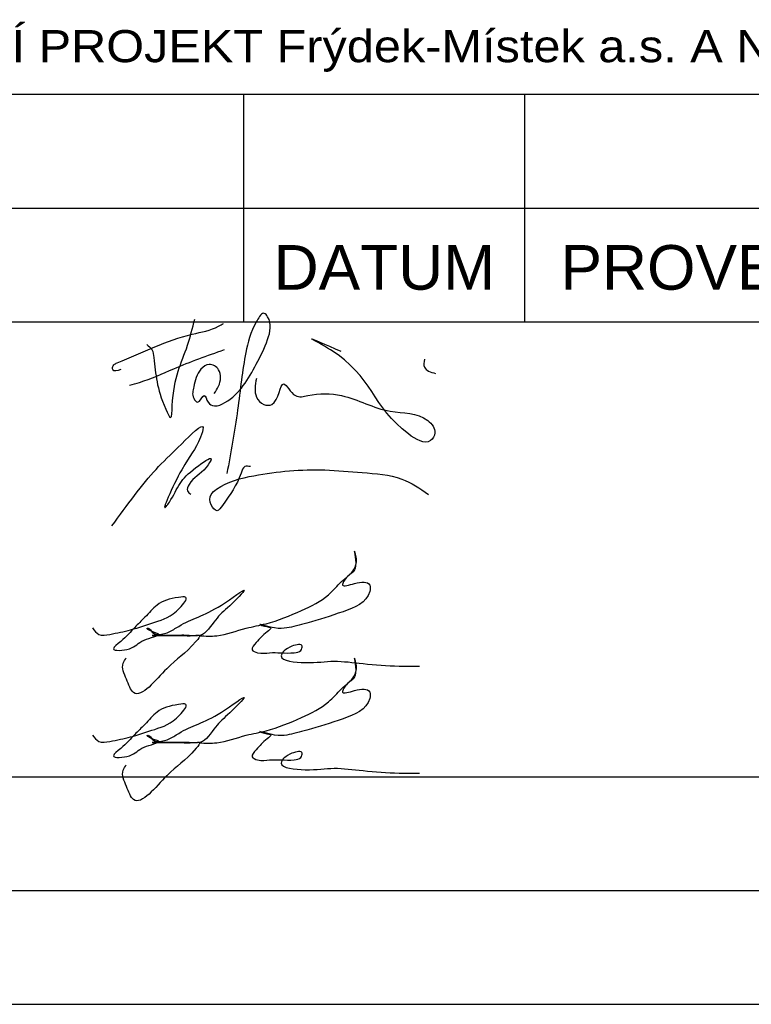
# Paper-space layout 'Layout1' of a CAD drawing. Extents: x -2 to 1083, y -36 to 422.
# Tile 65 of 93: x 786 to 827, y 46 to 101. Entities that reach past the tile are written whole.
import ezdxf
from ezdxf.enums import TextEntityAlignment as Align

# ---------------------------------------------------------------- set-up
doc = ezdxf.new("R2010")
doc.units = 0
doc.layers.add('RAZITKO_HP', color=222, linetype='CONTINUOUS')
doc.styles.add('RAZITKO_HP_ARIAL', font='arial.ttf')

# ---------------------------------------------------------------- blocks, each defined once
blk = doc.blocks.new('text_HP')
at = {"layer": 'RAZITKO_HP', "lineweight": 25}
blk.add_line((-177, 94.25), (-5, 94.25), dxfattribs=at)
at = {"layer": 'RAZITKO_HP', "lineweight": 18, "style": 'RAZITKO_HP_ARIAL', "width": 1.085}
blk.add_text('"DOKUMENTACE JE DUŠEVNÍM MAJETKEM FIRMY HUTNÍ PROJEKT Frýdek-Místek a.s. A NESMÍ BÝT POUŽITA BEZ JEJÍHO VĚDOMÍ."', height=1.8, dxfattribs=at).set_placement((-177, 96.05))
blk = doc.blocks.new('A$C813bd08a')
at = {"layer": 'RAZITKO_HP', "lineweight": 25}
for p, q in [((-92.5, 90.875), (-92.5, 97.25)), ((-76.75, 90.875), (-76.75, 97.25)), ((-180, 90.875), (-8, 90.875)), ((-92.5, 84.5), (-92.5, 90.875)), ((-76.75, 84.5), (-76.75, 90.875)), ((-180, 84.5), (-63, 84.5)), ((-180, 59), (-63, 59)), ((-180, 52.625), (-63, 52.625)), ((-180, 46.25), (-63, 46.25))]:
    blk.add_line(p, q, dxfattribs=at)
at = {"layer": 'RAZITKO_HP'}
for points in [[(-94.161, 80.479), (-93.921, 80.895), (-93.921, 81.811), (-94.445, 82.113), (-94.906, 81.847), (-95.315, 80.851), (-95.315, 80.215), (-95.098, 79.999), (-94.726, 80.371), (-94.511, 79.998), (-94.152, 79.791), (-93.561, 79.975), (-91.807, 82.123), (-91.17, 83.515), (-91.17, 84.788), (-91.356, 84.974), (-91.765, 84.565), (-92.396, 82.783), (-92.852, 79.567), (-93.453, 75.997)], [(-97.94, 83.221), (-97.662, 82.944), (-97.55, 82.502), (-96.883, 79.612), (-96.61, 79.139), (-96.516, 79.799), (-95.662, 83.184), (-95.252, 84.654)], [(-99.397, 81.819), (-99.851, 81.819), (-99.851, 81.993), (-99.799, 82.083), (-99.6, 82.199), (-95.392, 83.807), (-93.916, 84.249), (-93.642, 84.407)], [(-91.797, 81.323), (-91.797, 80.28), (-91.391, 79.874), (-90.927, 79.874), (-90.265, 81.02), (-89.607, 80.362), (-88.916, 80.362), (-87.021, 80.362), (-84.295, 79.488), (-82.188, 78.967), (-81.79, 78.278), (-82.039, 77.847), (-83.27, 78.213), (-87.64, 82.927), (-88.688, 83.532), (-87.06, 82.849)], [(-98.906, 80.947), (-98.347, 81.103), (-96.432, 81.871), (-93.597, 82.939)], [(-82.381, 82.405), (-82.381, 81.961), (-81.758, 81.601)], [(-99.903, 73.059), (-97.426, 76.232), (-95.989, 77.669), (-94.79, 78.573), (-94.936, 78.028), (-95.989, 76.204), (-96.856, 74.148), (-96.68, 74.397), (-96.081, 75.435), (-95.19, 76.326), (-94.341, 76.816), (-94.616, 76.34), (-95.568, 75.387), (-95.658, 75.018), (-95.469, 74.838)], [(-92.138, 76.385), (-92.446, 76.385), (-92.661, 76.012), (-93.703, 74.208), (-94.001, 73.91), (-94.335, 74.244), (-94.335, 74.819), (-94.034, 75.12), (-91.937, 75.876), (-87.959, 76.197), (-85.87, 76.05), (-83.647, 75.689), (-82.157, 74.829)], [(-94.983, 66.906), (-94.026, 66.906), (-92.367, 67.328), (-91.256, 67.58), (-89.273, 68.325), (-87.755, 69.202), (-87.02, 69.937), (-86.331, 70.626), (-86.194, 71.192), (-86.295, 71.649), (-86.265, 70.675), (-86.686, 70.225), (-86.964, 69.743), (-86.305, 69.832), (-85.447, 69.743), (-85.447, 69.394), (-86.944, 68.254), (-88.977, 67.61), (-90.102, 67.343), (-90.777, 67.343), (-91.592, 67.526), (-91.339, 67.441), (-90.998, 67.329), (-91.197, 67.13), (-91.808, 66.519), (-92.035, 66.125), (-91.732, 65.95), (-91.058, 65.95), (-90.439, 65.95), (-89.68, 65.95), (-89.309, 66.088), (-89.23, 66.318), (-89.806, 66.318), (-90.406, 65.772), (-89.063, 65.398), (-87.444, 65.477), (-85.823, 65.345), (-83.802, 65.208), (-82.649, 65.208)], [(-100.992, 67.34), (-100.635, 66.984), (-100.015, 66.984), (-98.853, 67.239), (-97.495, 67.659), (-96.098, 68.465), (-95.757, 69.056), (-96.164, 69.056), (-97.369, 68.624), (-98.054, 67.938), (-98.621, 67.371), (-99.405, 66.587), (-99.811, 66.181), (-98.923, 66.181), (-98.1, 66.656), (-97.266, 66.977), (-97.73, 67.175), (-97.92, 67.322), (-97.859, 67.322), (-97.642, 67.105), (-97.046, 67.008), (-96.724, 67.105), (-96.157, 67.433), (-93.763, 68.624), (-92.48, 69.447), (-93.296, 68.586), (-94.095, 67.788), (-94.963, 66.92), (-95.562, 66.92), (-96.36, 66.92), (-96.962, 66.92), (-97.635, 66.92), (-96.752, 66.92), (-96.01, 66.92), (-95.296, 66.92), (-94.988, 66.92), (-95.173, 66.599), (-96.829, 65.058), (-98.685, 63.722), (-99.084, 64.464), (-99.273, 65.364), (-99.094, 65.675)], [(-94.983, 60.906), (-94.026, 60.906), (-92.367, 61.328), (-91.256, 61.58), (-89.273, 62.325), (-87.755, 63.202), (-87.02, 63.937), (-86.331, 64.626), (-86.194, 65.192), (-86.295, 65.649), (-86.265, 64.675), (-86.686, 64.225), (-86.964, 63.743), (-86.305, 63.832), (-85.447, 63.743), (-85.447, 63.394), (-86.944, 62.254), (-88.977, 61.61), (-90.102, 61.343), (-90.777, 61.343), (-91.592, 61.526), (-91.339, 61.441), (-90.998, 61.329), (-91.197, 61.13), (-91.808, 60.519), (-92.035, 60.125), (-91.732, 59.95), (-91.058, 59.95), (-90.439, 59.95), (-89.68, 59.95), (-89.309, 60.088), (-89.23, 60.318), (-89.806, 60.318), (-90.406, 59.772), (-89.063, 59.398), (-87.444, 59.477), (-85.823, 59.345), (-83.802, 59.208), (-82.649, 59.208)], [(-100.992, 61.34), (-100.635, 60.984), (-100.015, 60.984), (-98.853, 61.239), (-97.495, 61.659), (-96.098, 62.465), (-95.757, 63.056), (-96.164, 63.056), (-97.369, 62.624), (-98.054, 61.938), (-98.621, 61.371), (-99.405, 60.587), (-99.811, 60.181), (-98.923, 60.181), (-98.1, 60.656), (-97.266, 60.977), (-97.73, 61.175), (-97.92, 61.322), (-97.859, 61.322), (-97.642, 61.105), (-97.046, 61.008), (-96.724, 61.105), (-96.157, 61.433), (-93.763, 62.624), (-92.48, 63.447), (-93.296, 62.586), (-94.095, 61.788), (-94.963, 60.92), (-95.562, 60.92), (-96.36, 60.92), (-96.962, 60.92), (-97.635, 60.92), (-96.752, 60.92), (-96.01, 60.92), (-95.296, 60.92), (-94.988, 60.92), (-95.173, 60.599), (-96.829, 59.058), (-98.685, 57.722), (-99.084, 58.464), (-99.273, 59.364), (-99.094, 59.675)]]:
    blk.add_spline(points, degree=3, dxfattribs=at)
blk.add_blockref('text_HP', (-3, 3), dxfattribs=at)
at = {"layer": 'RAZITKO_HP', "lineweight": 25, "style": 'RAZITKO_HP_ARIAL'}
blk.add_text('PROVEDL', height=2.5, dxfattribs=at).set_placement((-74.75, 86.3))
blk.add_text('DATUM', height=2.5, dxfattribs=at).set_placement((-84.625, 86.3), align=Align.CENTER)

psp = doc.layouts.get("Layout1")

# ---------------------------------------------------------------- block references
at = {"layer": 'RAZITKO_HP'}
psp.add_blockref('A$C813bd08a', (891, 0), dxfattribs=at)

doc.saveas('drawing.dxf')
